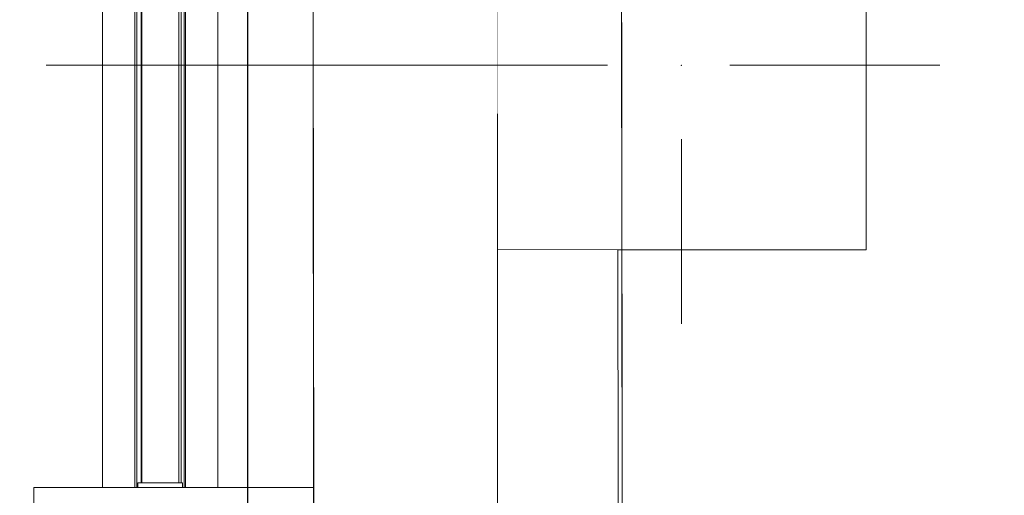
# Model space of a CAD drawing. Header units: millimetres. Extents: x 11681 to 15516, y 25095 to 29743.
# Tile 46 of 96: x 12873 to 12979, y 27778 to 27830. Entities that reach past the tile are written whole.
import ezdxf
from ezdxf.lldxf.tags import DXFTag

# ---------------------------------------------------------------- set-up
doc = ezdxf.new("R2010")
doc.units = ezdxf.units.MM
doc.linetypes.add('Przerywana podwójnie', pattern=[109.361107, 52.916665, -21.166666, 14.111111, -21.166666])
doc.linetypes.add('Wipeout_Contour', pattern=[100, 0, -100])
for name, color, linetype, lineweight, true_color in [('00 - nowa technologia myjni_Nr_pióra__95', 7, 'Continuous', 20, 0x7c7c7c), ('410-K Osie główne_Nr_pióra__95', 7, 'Continuous', 0, 0x7c7c7c), ('420-K Ściany_Nr_pióra__95', 7, 'Continuous', 13, 0x7c7c7c), ('440-K Słupy_Nr_pióra__95', 7, 'Continuous', 20, 0x7c7c7c), ('460 - Stropy_Nr_pióra__95', 7, 'Continuous', 13, 0x7c7c7c), ('Nowe_460 - Stropy_Nr_pióra__95', 7, 'Continuous', 13, 0x7c7c7c)]:
    doc.layers.add(name, color=color, linetype=linetype, lineweight=lineweight, true_color=true_color)
doc.layers.add('420-K Ściany', color=7, linetype='Continuous')
doc.layers.add('IS_Zimna_woda', color=5, linetype='SOLID', lineweight=30)
doc.layers.add('XREF', color=8, linetype='Continuous', lineweight=9)
tags = doc.linetypes.add('SOLID', pattern=[10, 10, 0]).pattern_tags.tags
tags[6:7] = [DXFTag(74, 4), DXFTag(75, 0), DXFTag(340, '0'), DXFTag(46, 0.0), DXFTag(50, 0.0), DXFTag(44, 0.0), DXFTag(45, 0.0)]
tags[4:5] = [DXFTag(74, 4), DXFTag(75, 0), DXFTag(340, '0'), DXFTag(46, 0.0), DXFTag(50, 0.0), DXFTag(44, 0.0), DXFTag(45, 0.0)]

# ---------------------------------------------------------------- blocks, each defined once
blk = doc.blocks.new('parter 2025.10.15')
at = {"layer": '00 - nowa technologia myjni_Nr_pióra__95', "color": 8, "linetype": 'Continuous', "lineweight": 5}
for p, q in [((603.53, 2583.58), (603.53, 2388.58)), ((607.53, 2583.58), (607.53, 2388.58)), ((599.28, 2424.22), (599.28, 2467.27)), ((602.78, 2424.22), (602.78, 2467.27)), ((603, 2424.22), (603, 2467.27)), ((603.48, 2424.22), (603.48, 2467.27)), ((607.81, 2424.22), (607.81, 2467.27)), ((608.13, 2424.22), (608.13, 2467.27)), ((608.28, 2424.22), (608.28, 2467.27)), ((611.78, 2424.22), (611.78, 2467.27)), ((599.28, 2388.08), (599.28, 2424.22)), ((602.78, 2388.08), (602.78, 2424.22)), ((603, 2388.08), (603, 2424.22)), ((603.48, 2388.58), (603.48, 2424.22)), ((607.81, 2388.58), (607.81, 2424.22)), ((608.13, 2388.08), (608.13, 2424.22)), ((608.28, 2388.08), (608.28, 2424.22)), ((611.78, 2388.08), (611.78, 2424.22)), ((629.43, 2388.08), (591.83, 2388.08)), ((591.83, 2387.58), (591.83, 2388.08)), ((603.11, 2388.58), (603.11, 2388.08)), ((603.93, 2388.58), (603.11, 2388.58)), ((607.13, 2388.58), (603.93, 2388.58)), ((607.96, 2388.58), (607.13, 2388.58)), ((607.96, 2388.58), (607.96, 2388.08)), ((629.43, 2388.53), (629.43, 2388.93)), ((629.43, 2388.93), (634.43, 2388.93)), ((629.43, 2388.5), (629.43, 2388.53)), ((629.43, 2388.53), (634.43, 2388.53)), ((629.43, 2387.9), (629.43, 2388.5)), ((629.43, 2388.5), (641.93, 2388.5)), ((629.43, 2387.9), (629.43, 2384.25)), ((634.43, 2388.53), (634.43, 2388.93)), ((634.43, 2388.5), (634.43, 2388.53)), ((636.93, 2388.53), (636.93, 2388.93)), ((636.93, 2388.93), (641.93, 2388.93)), ((636.93, 2388.5), (636.93, 2388.53)), ((636.93, 2388.53), (641.93, 2388.53)), ((641.93, 2388.53), (641.93, 2388.93)), ((641.93, 2388.08), (641.93, 2388.53)), ((641.93, 2388.08), (641.93, 2388.5)), ((641.93, 2388), (641.93, 2388.08)), ((641.93, 2388.08), (642.53, 2388.08)), ((641.93, 2388), (641.93, 2387.25)), ((591.83, 2387.58), (591.83, 2384.58)), ((641.93, 2386.73), (641.93, 2387.25))]:
    blk.add_line(p, q, dxfattribs=at)
at = {"layer": '440-K Słupy_Nr_pióra__95', "color": 8, "linetype": 'Continuous', "lineweight": 5}
for p, q in [((654.01, 2433.81), (634.01, 2433.81)), ((670.01, 2433.81), (690.01, 2433.81)), ((662.01, 2425.81), (662.01, 2405.81))]:
    blk.add_line(p, q, dxfattribs=at)
at = {"layer": '440-K Słupy_Nr_pióra__95', "color": 8, "linetype": 'Continuous', "lineweight": 5, "flags": 128}
blk.add_lwpolyline([(642.01, 2413.81), (682.01, 2413.81), (682.01, 2453.81), (642.01, 2453.81)], close=True, dxfattribs=at)
at = {"layer": '440-K Słupy_Nr_pióra__95', "color": 8, "linetype": 'Continuous', "lineweight": 5}
blk.add_point((662.01, 2433.81), dxfattribs=at)
at = {"color": 8, "linetype": 'Wipeout_Contour', "lineweight": 5, "ltscale": 20165.322229}
blk.add_wipeout([(621.93, 2570.7), (622.25, 2309.77), (655.25, 2309.77), (655.12, 2413.81), (642.01, 2413.81), (642.01, 2453.81), (655.07, 2453.81), (654.93, 2570.74)], dxfattribs=at).dxf.layer = '420-K Ściany'
at = {"layer": '410-K Osie główne_Nr_pióra__95', "color": 8, "linetype": 'Przerywana podwójnie', "lineweight": 5}
for p, q in [((642.06, 3303.44), (642.06, -164.96)), ((-63, 2433.81), (1039.92, 2433.81))]:
    blk.add_line(p, q, dxfattribs=at)
at = {"layer": '420-K Ściany_Nr_pióra__95', "color": 8, "linetype": 'Continuous', "lineweight": 5, "flags": 128}
for points in [[(621.93, 2570.7), (622.25, 2309.77)], [(621.93, 2570.7), (625.07, 59.14)], [(655.25, 2309.77), (655.12, 2413.81)], [(655.25, 2309.77), (655.12, 2413.81)]]:
    blk.add_lwpolyline(points, dxfattribs=at)
at = {"layer": '460 - Stropy_Nr_pióra__95', "color": 8, "linetype": 'Continuous', "lineweight": 5, "flags": 128}
blk.add_lwpolyline([(6.75, 7.87), (658.57, 7.05), (655.73, 2276.77), (655.14, 2747.25), (654.75, 3058.7), (10.58, 3058.7)], close=True, dxfattribs=at)
at = {"layer": 'Nowe_460 - Stropy_Nr_pióra__95', "color": 8, "linetype": 'Continuous', "lineweight": 5, "flags": 128}
blk.add_lwpolyline([(1099.75, 2747.25), (655.14, 2747.25), (655.73, 2276.77), (1099.75, 2276.77)], close=True, dxfattribs=at)

msp = doc.modelspace()

# ---------------------------------------------------------------- block references
at = {"layer": 'XREF'}
msp.add_blockref('parter 2025.10.15', (12282.34, 25390.78), dxfattribs=at)

# ---------------------------------------------------------------- next in the draw order: linework, layer by layer
at = {"layer": 'IS_Zimna_woda', "ltscale": 10}
msp.add_lwpolyline([(12897.36, 25496.05), (12897.36, 28392.44)], dxfattribs=at)

doc.saveas('drawing.dxf')
